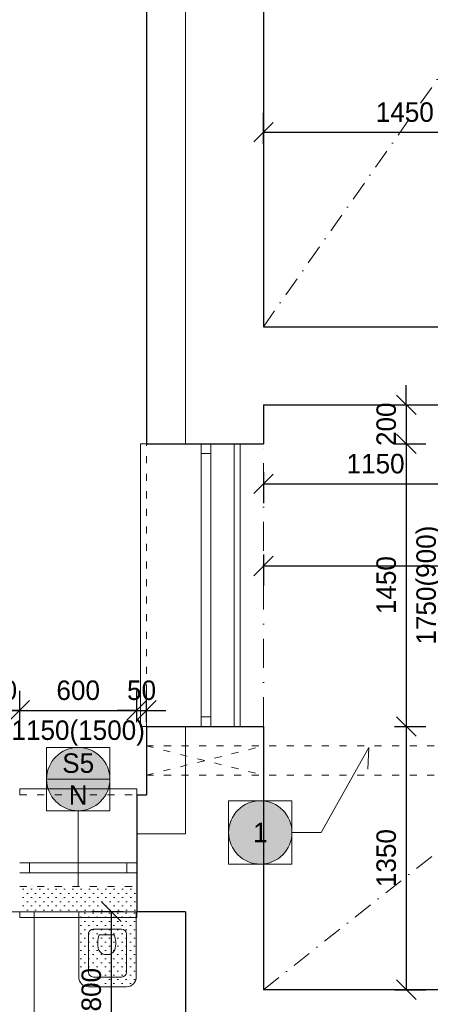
# Model space of a CAD drawing. Header units: millimetres. Extents: x -65956 to 5894746, y -14679 to 163521.
# Tile 7 of 89: x -61706 to -59600, y -412 to 4638. Entities that reach past the tile are written whole.
import ezdxf

# ---------------------------------------------------------------- set-up
doc = ezdxf.new("R2010")
doc.units = ezdxf.units.MM
doc.linetypes.add('ACAD_ISO03W100', pattern=[30, 12, -18])
doc.linetypes.add('ČERCHOVANÁ', pattern=[1, 0.5, -0.25, 0, -0.25])
doc.layers.get('0').update_dxf_attribs({"lineweight": 5})
doc.layers.get('Defpoints').update_dxf_attribs({"color": 2, "lineweight": 30})
doc.layers.add('- pomocna', color=232, linetype='Continuous', lineweight=0, plot=False)
for name, color, linetype, lineweight in [('- popis', 7, 'Continuous', 0), ('- zariadenie', 30, 'Continuous', 0), ('Bodko ciarkovana T', 200, 'ČERCHOVANÁ', 0), ('H stavba', 82, 'Continuous', 30), ('KOTY', 51, 'Continuous', 5), ('otvor', 163, 'Continuous', 5), ('RE-nove', 10, 'Continuous', 0), ('Tbč stavba', 4, 'ČERCHOVANÁ', 0), ('Tč stavba', 7, 'ACAD_ISO03W100', 5), ('VT kóty', 51, 'Continuous', 5), ('VT sanita', 210, 'Continuous', 5)]:
    doc.layers.add(name, color=color, linetype=linetype, lineweight=lineweight)
doc.styles.add('1-100_te_2mm_200', font='technic_.ttf', dxfattribs={"height": 200})
doc.styles.add('1-20_ce_5mm_100', font='GOTHIC.TTF', dxfattribs={"height": 100})
doc.styles.add('1-50_ce_2mm_100', font='GOTHIC.TTF', dxfattribs={"height": 100})
doc.dimstyles.new('technic_1-100', dxfattribs={"dimtxt": 200, "dimasz": 240, "dimexe": 300, "dimexo": 200, "dimgap": 100, "dimtad": 1, "dimdec": 1, "dimrnd": 0.5, "dimtxsty": '1-100_te_2mm_200', "dimblk": 'OBLIQUE', "dimcen": 2.5, "dimclrd": 256, "dimclrt": 256, "dimadec": 0, "dimazin": 0, "dimtfac": 1, "dimtdec": 1, "dimtix": 1, "dimtmove": 1, "dimatfit": 3, "dimldrblk": 'OBLIQUE', "dimfxl": 400, "dimfxlon": 1, "dimarcsym": 0})

# ---------------------------------------------------------------- blocks, each defined once
blk = doc.blocks.new('_Oblique')
at = {"color": 0, "linetype": 'ByBlock', "lineweight": -2}
blk.add_line((-0.5, -0.5), (0.5, 0.5), dxfattribs=at)
blk = doc.blocks.new('*D598')
at = {"layer": 'Defpoints', "color": 0, "transparency": 16777216}
for p in [(-59006, 4061.1), (-60456, 3063.3), (-59006, 3063.3)]:
    blk.add_point(p, dxfattribs=at)
at = {"layer": 'KOTY', "color": 0, "lineweight": -2, "transparency": 16777216}
for p, q in [((-60456, 4001.1), (-60456, 4161.1)), ((-59006, 4001.1), (-59006, 4161.1))]:
    blk.add_line(p, q, dxfattribs=at)
at = {"layer": 'KOTY', "lineweight": -2, "transparency": 16777216}
blk.add_line((-60456, 4061.1), (-59006, 4061.1), dxfattribs=at)
at = {"layer": 'KOTY', "lineweight": -2, "transparency": 16777216, "xscale": 100, "yscale": 100, "zscale": 100, "rotation": 180}
blk.add_blockref('_Oblique', (-60456, 4061.1), dxfattribs=at)
at = {"layer": 'KOTY', "lineweight": -2, "transparency": 16777216, "xscale": 100, "yscale": 100, "zscale": 100}
blk.add_blockref('_Oblique', (-59006, 4061.1), dxfattribs=at)
at = {"layer": 'KOTY', "transparency": 16777216, "insert": (-59731, 4163.6), "char_height": 100, "attachment_point": 5, "style": '1-20_ce_5mm_100'}
blk.add_mtext('1450', dxfattribs=at)
blk = doc.blocks.new('*D607')
at = {"layer": 'Defpoints', "color": 0, "transparency": 16777216}
for p in [(-60456, 2663.3), (-55436, 2663.3), (-60456, 1836.1)]:
    blk.add_point(p, dxfattribs=at)
at = {"layer": 'KOTY', "color": 0, "lineweight": -2, "transparency": 16777216}
for p, q in [((-60456, 1896.1), (-60456, 1736.1)), ((-55436, 1896.1), (-55436, 1736.1))]:
    blk.add_line(p, q, dxfattribs=at)
at = {"layer": 'KOTY', "lineweight": -2, "transparency": 16777216}
blk.add_line((-55436, 1836.1), (-60456, 1836.1), dxfattribs=at)
at = {"layer": 'KOTY', "lineweight": -2, "transparency": 16777216, "xscale": 100, "yscale": 100, "zscale": 100, "rotation": 180}
blk.add_blockref('_Oblique', (-60456, 1836.1), dxfattribs=at)
at = {"layer": 'KOTY', "lineweight": -2, "transparency": 16777216, "xscale": 100, "yscale": 100, "zscale": 100}
blk.add_blockref('_Oblique', (-55436, 1836.1), dxfattribs=at)
at = {"layer": 'KOTY', "transparency": 16777216, "insert": (-57946, 1938.6), "char_height": 100, "attachment_point": 5, "style": '1-20_ce_5mm_100'}
blk.add_mtext('5020', dxfattribs=at)
blk = doc.blocks.new('*D609')
at = {"layer": 'Defpoints', "color": 0, "transparency": 16777216}
for p in [(-60456, 2663.3), (-60456, 2463.3), (-59723.5, 2463.3)]:
    blk.add_point(p, dxfattribs=at)
at = {"layer": 'KOTY', "lineweight": -2, "transparency": 16777216}
for p, q in [((-59723.5, 2663.3), (-59723.5, 2763.3)), ((-59723.5, 2663.3), (-59723.5, 2463.3)), ((-59723.5, 2463.3), (-59723.5, 2363.3))]:
    blk.add_line(p, q, dxfattribs=at)
at = {"layer": 'KOTY', "color": 0, "lineweight": -2, "transparency": 16777216}
for p, q in [((-59783.5, 2663.3), (-59623.5, 2663.3)), ((-59783.5, 2463.3), (-59623.5, 2463.3))]:
    blk.add_line(p, q, dxfattribs=at)
at = {"layer": 'KOTY', "lineweight": -2, "transparency": 16777216, "xscale": 100, "yscale": 100, "zscale": 100}
for p, rotation in [((-59723.5, 2663.3), 270), ((-59723.5, 2463.3), 90)]:
    blk.add_blockref('_Oblique', p, dxfattribs=dict(at, rotation=rotation))
at = {"layer": 'KOTY', "transparency": 16777216, "insert": (-59826, 2563.3), "char_height": 100, "attachment_point": 5, "rotation": 90, "style": '1-20_ce_5mm_100'}
blk.add_mtext('200', dxfattribs=at)
blk = doc.blocks.new('*D610')
at = {"layer": 'Defpoints', "color": 0, "transparency": 16777216}
for p in [(-60456, 2463.3), (-60456, 1013.3), (-59723.5, 1013.3)]:
    blk.add_point(p, dxfattribs=at)
at = {"layer": 'KOTY', "color": 0, "lineweight": -2, "transparency": 16777216}
for p, q in [((-59783.5, 2463.3), (-59623.5, 2463.3)), ((-59783.5, 1013.3), (-59623.5, 1013.3))]:
    blk.add_line(p, q, dxfattribs=at)
at = {"layer": 'KOTY', "lineweight": -2, "transparency": 16777216}
blk.add_line((-59723.5, 2463.3), (-59723.5, 1013.3), dxfattribs=at)
at = {"layer": 'KOTY', "lineweight": -2, "transparency": 16777216, "xscale": 100, "yscale": 100, "zscale": 100}
for p, rotation in [((-59723.5, 2463.3), 90), ((-59723.5, 1013.3), 270)]:
    blk.add_blockref('_Oblique', p, dxfattribs=dict(at, rotation=rotation))
at = {"layer": 'KOTY', "transparency": 16777216, "char_height": 100, "attachment_point": 5, "rotation": 90, "style": '1-20_ce_5mm_100'}
for s, insert in [('1750(900)', (-59606.8, 1738.3)), ('1450', (-59826, 1738.3))]:
    blk.add_mtext(s, dxfattribs=dict(at, insert=insert))
blk = doc.blocks.new('*D611')
at = {"layer": 'Defpoints', "color": 0, "transparency": 16777216}
for p in [(-60456, 1013.3), (-60456, -336.7), (-59723.5, -336.7)]:
    blk.add_point(p, dxfattribs=at)
at = {"layer": 'KOTY', "color": 0, "lineweight": -2, "transparency": 16777216}
for p, q in [((-59783.5, 1013.3), (-59623.5, 1013.3)), ((-59783.5, -336.7), (-59623.5, -336.7))]:
    blk.add_line(p, q, dxfattribs=at)
at = {"layer": 'KOTY', "lineweight": -2, "transparency": 16777216}
blk.add_line((-59723.5, 1013.3), (-59723.5, -336.7), dxfattribs=at)
at = {"layer": 'KOTY', "lineweight": -2, "transparency": 16777216, "xscale": 100, "yscale": 100, "zscale": 100}
for p, rotation in [((-59723.5, 1013.3), 90), ((-59723.5, -336.7), 270)]:
    blk.add_blockref('_Oblique', p, dxfattribs=dict(at, rotation=rotation))
at = {"layer": 'KOTY', "transparency": 16777216, "insert": (-59826, 338.3), "char_height": 100, "attachment_point": 5, "rotation": 90, "style": '1-20_ce_5mm_100'}
blk.add_mtext('1350', dxfattribs=at)
blk = doc.blocks.new('*D681')
at = {"layer": 'Defpoints', "color": 0, "transparency": 16777216}
for p in [(-60456, 2663.3), (-59306, 2663.3), (-59306, 2258.1)]:
    blk.add_point(p, dxfattribs=at)
at = {"layer": 'KOTY', "color": 0, "lineweight": -2, "transparency": 16777216}
for p, q in [((-60456, 2318.1), (-60456, 2158.1)), ((-59306, 2318.1), (-59306, 2158.1))]:
    blk.add_line(p, q, dxfattribs=at)
at = {"layer": 'KOTY', "lineweight": -2, "transparency": 16777216}
blk.add_line((-60456, 2258.1), (-59306, 2258.1), dxfattribs=at)
at = {"layer": 'KOTY', "lineweight": -2, "transparency": 16777216, "xscale": 100, "yscale": 100, "zscale": 100, "rotation": 180}
blk.add_blockref('_Oblique', (-60456, 2258.1), dxfattribs=at)
at = {"layer": 'KOTY', "lineweight": -2, "transparency": 16777216, "xscale": 100, "yscale": 100, "zscale": 100}
blk.add_blockref('_Oblique', (-59306, 2258.1), dxfattribs=at)
at = {"layer": 'KOTY', "transparency": 16777216, "insert": (-59881, 2360.7), "char_height": 100, "attachment_point": 5, "style": '1-20_ce_5mm_100'}
blk.add_mtext('1150', dxfattribs=at)
blk = doc.blocks.new('*D706')
at = {"layer": 'Defpoints', "color": 0, "transparency": 16777216}
for p in [(-62768, 63.3), (-60856, 63.3), (-63156, -2836.7)]:
    blk.add_point(p, dxfattribs=at)
at = {"layer": 'KOTY', "color": 0, "lineweight": -2, "transparency": 16777216}
for p, q in [((-62708, 63.3), (-62868, 63.3)), ((-62828, -2836.7), (-62668, -2836.7))]:
    blk.add_line(p, q, dxfattribs=at)
at = {"layer": 'KOTY', "lineweight": -2, "transparency": 16777216}
blk.add_line((-62768, -2836.7), (-62768, 63.3), dxfattribs=at)
at = {"layer": 'KOTY', "lineweight": -2, "transparency": 16777216, "xscale": 100, "yscale": 100, "zscale": 100}
for p, rotation in [((-62768, 63.3), 90), ((-62768, -2836.7), 270)]:
    blk.add_blockref('_Oblique', p, dxfattribs=dict(at, rotation=rotation))
at = {"layer": 'KOTY', "transparency": 16777216, "insert": (-62870.6, -1386.7), "char_height": 100, "attachment_point": 5, "rotation": 90, "style": '1-20_ce_5mm_100'}
blk.add_mtext('2900', dxfattribs=at)
blk = doc.blocks.new('*D744')
at = {"layer": 'Defpoints', "color": 0, "transparency": 16777216}
for p in [(-61706, 1096), (-61956, 63.3), (-61706, 63.3)]:
    blk.add_point(p, dxfattribs=at)
at = {"layer": 'KOTY', "color": 0, "lineweight": -2, "transparency": 16777216}
for p, q in [((-61956, 1036), (-61956, 1196)), ((-61706, 1036), (-61706, 1196))]:
    blk.add_line(p, q, dxfattribs=at)
at = {"layer": 'KOTY', "lineweight": -2, "transparency": 16777216}
for p, q in [((-61956, 1096), (-62056, 1096)), ((-61956, 1096), (-61706, 1096)), ((-61706, 1096), (-61606, 1096))]:
    blk.add_line(p, q, dxfattribs=at)
at = {"layer": 'KOTY', "lineweight": -2, "transparency": 16777216, "xscale": 100, "yscale": 100, "zscale": 100}
blk.add_blockref('_Oblique', (-61956, 1096), dxfattribs=at)
at = {"layer": 'KOTY', "lineweight": -2, "transparency": 16777216, "xscale": 100, "yscale": 100, "zscale": 100, "rotation": 180}
blk.add_blockref('_Oblique', (-61706, 1096), dxfattribs=at)
at = {"layer": 'KOTY', "transparency": 16777216, "insert": (-61831, 1198.5), "char_height": 100, "attachment_point": 5, "style": '1-20_ce_5mm_100'}
blk.add_mtext('250', dxfattribs=at)
blk = doc.blocks.new('*D745')
at = {"layer": 'Defpoints', "color": 0, "transparency": 16777216}
for p in [(-61106, 1096), (-61706, 63.3), (-61106, 63.3)]:
    blk.add_point(p, dxfattribs=at)
at = {"layer": 'KOTY', "color": 0, "lineweight": -2, "transparency": 16777216}
for p, q in [((-61706, 1036), (-61706, 1196)), ((-61106, 1036), (-61106, 1196))]:
    blk.add_line(p, q, dxfattribs=at)
at = {"layer": 'KOTY', "lineweight": -2, "transparency": 16777216}
for p, q in [((-61706, 1096), (-61806, 1096)), ((-61706, 1096), (-61106, 1096)), ((-61106, 1096), (-61006, 1096))]:
    blk.add_line(p, q, dxfattribs=at)
at = {"layer": 'KOTY', "lineweight": -2, "transparency": 16777216, "xscale": 100, "yscale": 100, "zscale": 100}
blk.add_blockref('_Oblique', (-61706, 1096), dxfattribs=at)
at = {"layer": 'KOTY', "lineweight": -2, "transparency": 16777216, "xscale": 100, "yscale": 100, "zscale": 100, "rotation": 180}
blk.add_blockref('_Oblique', (-61106, 1096), dxfattribs=at)
at = {"layer": 'KOTY', "transparency": 16777216, "char_height": 100, "attachment_point": 5, "style": '1-20_ce_5mm_100'}
for s, insert in [('600', (-61406, 1198.5)), ('1150(1500)', (-61406, 979.3))]:
    blk.add_mtext(s, dxfattribs=dict(at, insert=insert))
blk = doc.blocks.new('*D746')
at = {"layer": 'Defpoints', "color": 0, "transparency": 16777216}
for p in [(-61056, 1096), (-61056, 663.3), (-61106, 63.3)]:
    blk.add_point(p, dxfattribs=at)
at = {"layer": 'KOTY', "color": 0, "lineweight": -2, "transparency": 16777216}
for p, q in [((-61106, 1036), (-61106, 1196)), ((-61056, 1036), (-61056, 1196))]:
    blk.add_line(p, q, dxfattribs=at)
at = {"layer": 'KOTY', "lineweight": -2, "transparency": 16777216}
for p, q in [((-61106, 1096), (-61206, 1096)), ((-61106, 1096), (-61056, 1096)), ((-61056, 1096), (-60956, 1096))]:
    blk.add_line(p, q, dxfattribs=at)
at = {"layer": 'KOTY', "lineweight": -2, "transparency": 16777216, "xscale": 100, "yscale": 100, "zscale": 100}
blk.add_blockref('_Oblique', (-61106, 1096), dxfattribs=at)
at = {"layer": 'KOTY', "lineweight": -2, "transparency": 16777216, "xscale": 100, "yscale": 100, "zscale": 100, "rotation": 180}
blk.add_blockref('_Oblique', (-61056, 1096), dxfattribs=at)
at = {"layer": 'KOTY', "transparency": 16777216, "insert": (-61081, 1198.5), "char_height": 100, "attachment_point": 5, "style": '1-20_ce_5mm_100'}
blk.add_mtext('50', dxfattribs=at)
blk = doc.blocks.new('fdgfdsgdfs')
at = {"layer": '- zariadenie'}
for p, q in [((1096714.8, -605249), (1096519.8, -605249)), ((1096469.8, -605299), (1096469.8, -605634.1)), ((1096519.8, -605324), (1096519.8, -605519.1)), ((1096689.8, -605299), (1096544.8, -605299)), ((1096714.8, -605519.1), (1096714.8, -605324)), ((1096764.8, -605634.1), (1096764.8, -605299)), ((1096620.8, -605515), (1096582.2, -605515)), ((1096620.8, -605515), (1096659.5, -605515)), ((1096689.8, -605544.1), (1096544.8, -605544.1)), ((1096469.8, -605634.1), (1096764.8, -605634.1))]:
    blk.add_line(p, q, dxfattribs=at)
for centre, radius, start, end in [((1096519.8, -605299), 50, 90, 180), ((1096714.8, -605299), 50, 0, 90), ((1096544.8, -605324), 25, 90, 180), ((1096689.8, -605324), 25, 0, 90), ((1096617.4, -605455.8), 41.5, 84.2198, 156.4961), ((1096624.3, -605455.8), 41.5, 23.5039, 95.7802), ((1096700.5, -605472.5), 125.7, 164.6539, 199.755), ((1096541.2, -605472.5), 125.7, 340.245, 15.346), ((1096544.8, -605519.1), 25, 180, 270), ((1096689.8, -605519.1), 25, 270, 0)]:
    blk.add_arc(centre, radius, start, end, dxfattribs=at)
blk = doc.blocks.new('*D760')
at = {"layer": 'Defpoints', "color": 0, "transparency": 16777216}
for p in [(-61235.9, 63.3), (-60856, 63.3), (-60856, -736.7)]:
    blk.add_point(p, dxfattribs=at)
at = {"layer": 'KOTY', "color": 0, "lineweight": -2, "transparency": 16777216}
for p, q in [((-61175.9, 63.3), (-61335.9, 63.3)), ((-61175.9, -736.7), (-61335.9, -736.7))]:
    blk.add_line(p, q, dxfattribs=at)
at = {"layer": 'KOTY', "lineweight": -2, "transparency": 16777216}
blk.add_line((-61235.9, -736.7), (-61235.9, 63.3), dxfattribs=at)
at = {"layer": 'KOTY', "lineweight": -2, "transparency": 16777216, "xscale": 100, "yscale": 100, "zscale": 100}
for p, rotation in [((-61235.9, 63.3), 90), ((-61235.9, -736.7), 270)]:
    blk.add_blockref('_Oblique', p, dxfattribs=dict(at, rotation=rotation))
at = {"layer": 'KOTY', "transparency": 16777216, "insert": (-61338.5, -336.7), "char_height": 100, "attachment_point": 5, "rotation": 90, "style": '1-20_ce_5mm_100'}
blk.add_mtext('800', dxfattribs=at)
blk = doc.blocks.new('*T795')
at = {"layer": 'Defpoints', "color": 8, "linetype": 'ByBlock', "lineweight": 0, "transparency": 16777216}
for p, q in [((0, 0), (324.9, 0)), ((0, 0), (0, -324.9)), ((324.9, 0), (324.9, -324.9)), ((0, -162.5), (324.9, -162.5)), ((0, -324.9), (324.9, -324.9))]:
    blk.add_line(p, q, dxfattribs=at)
at = {"layer": 'VT kóty', "color": 0, "transparency": 16777216, "char_height": 100, "width": 320.944, "attachment_point": 5, "style": '1-50_ce_2mm_100'}
for s, insert in [('S5', (162.5, -81.2)), ('N', (162.5, -243.7))]:
    blk.add_mtext(s, dxfattribs=dict(at, insert=insert))
blk = doc.blocks.new('*T834')
at = {"layer": 'Defpoints', "color": 8, "linetype": 'ByBlock', "lineweight": 0, "transparency": 16777216}
for p, q in [((0, 0), (324.9, 0)), ((0, 0), (0, -324.9)), ((324.9, 0), (324.9, -324.9)), ((0, -324.9), (324.9, -324.9))]:
    blk.add_line(p, q, dxfattribs=at)
at = {"layer": '- popis', "color": 0, "transparency": 16777216, "insert": (162.5, -162.5), "char_height": 100, "width": 320.944, "attachment_point": 5, "style": '1-50_ce_2mm_100'}
blk.add_mtext('1', dxfattribs=at)

msp = doc.modelspace()

# ---------------------------------------------------------------- hatches: boundary and pattern name
at = {"layer": 'RE-nove'}
for points in [[(-61568.48, 743.31, 1), (-61243.53, 743.31, 1)], [(-60309.63, 469.7, 1), (-60634.58, 469.7, 1)]]:
    msp.add_hatch(color=256, dxfattribs=at).paths.add_polyline_path(points)
h = msp.add_hatch(dxfattribs=at)
h.set_pattern_fill('OMITKA', color=256, scale=30, angle=-180)
h.set_pattern_definition([(225, (0, -10810.44), (21.213203, -21.213203), [0, -30])])
h.paths.add_polyline_path([(-61106.01, 193.33), (-61706.01, 193.33), (-61706.01, 63.33), (-61106.01, 63.33)])
h = msp.add_hatch(dxfattribs=at)
h.set_pattern_fill('OMITKA', color=256, scale=30, angle=-180)
h.set_pattern_definition([(225, (4176.87, -12799.534), (21.213203, -21.213203), [0, -30])])
h.paths.add_polyline_path([(-61108.51, 63.33), (-61403.51, 63.33), (-61403.51, -271.79, 0.4142136), (-61353.51, -321.79), (-61158.51, -321.79, 0.4142136), (-61108.51, -271.79)])

# ---------------------------------------------------------------- linework, layer by layer
at = {"layer": '- pomocna'}
for points in [[(-60456.01, 3063.33), (-50456.01, 3063.33), (-50456.01, 9363.33), (-52406.01, 9363.33), (-52406.01, 9513.33), (-53856.01, 9513.33), (-53856.01, 9363.33), (-54806.01, 9363.33), (-54806.01, 9513.33), (-56256.01, 9513.33), (-56256.01, 9363.33), (-57206.01, 9363.33), (-57206.01, 9513.33), (-58656.01, 9513.33), (-58656.01, 9363.33), (-60456.01, 9363.33), (-60456.01, 3063.33)], [(-60456.01, -336.67), (-57186.01, -336.67), (-57186.01, 1213.33), (-55437.29, 1213.33), (-55436.01, 2663.33), (-56706.01, 2663.33), (-56706.01, 2963.33), (-59306.01, 2963.33), (-59306.01, 2663.33), (-60456.01, 2663.33), (-60456.01, 2463.33), (-60606.01, 2463.33), (-60606.01, 1013.33), (-60456.01, 1013.33), (-60456.01, -336.67)], [(-63306.01, -2836.67), (-58506.01, -2836.67), (-58506.01, -1636.67), (-59306.01, -1636.67), (-59306.01, -1536.67), (-58506.01, -1536.67), (-58506.01, -736.67), (-60798.91, -736.67), (-60856.01, -736.67), (-60856.01, 63.33), (-63156.01, 63.33), (-63156.01, -1386.67), (-63306.01, -1386.67), (-63306.01, -2836.67)]]:
    msp.add_lwpolyline(points, dxfattribs=at)
at = {"layer": '- zariadenie'}
msp.add_line((-61631.01, 63.33), (-61631.01, -536.67), dxfattribs=at)
at = {"linetype": 'Continuous'}
for p, q in [((-60856.01, 9763.33), (-60856.01, 2463.33)), ((-60856.01, 1013.33), (-60856.01, 463.33)), ((-61106.01, 463.33), (-60856.01, 463.33))]:
    msp.add_line(p, q, dxfattribs=at)
at = {"layer": 'Bodko ciarkovana T', "ltscale": 200}
for p, q in [((-60456.01, 3063.33), (-57753.58, 6909.48)), ((-60456.01, -336.67), (-58829.58, 951.06))]:
    msp.add_line(p, q, dxfattribs=at)
at = {"layer": 'H stavba'}
for p, q in [((-61056.01, 9963.33), (-61056.01, 2463.33)), ((-60456.01, 9363.33), (-60456.01, 3063.33)), ((-60456.01, 3063.33), (-59006.01, 3063.33)), ((-60456.01, 2663.33), (-59306.01, 2663.33)), ((-60456.01, 2663.33), (-60456.01, 2463.33)), ((-61056.01, 2463.33), (-60456.01, 2463.33)), ((-61056.01, 1013.33), (-61056.01, 663.33)), ((-61056.01, 1013.33), (-60456.01, 1013.33)), ((-60456.01, 1013.33), (-60456.01, -336.67)), ((-61106.01, 663.33), (-61056.01, 663.33)), ((-61106.01, 663.33), (-61106.01, 63.33)), ((-60856.01, 63.33), (-61106.01, 63.33)), ((-60856.01, 63.33), (-60856.01, -736.67)), ((-57186.01, -336.67), (-60456.01, -336.67))]:
    msp.add_line(p, q, dxfattribs=at)
at = {"layer": 'otvor'}
for p, q in [((-60776.01, 2463.33), (-60776.01, 1013.33)), ((-60726.01, 2463.33), (-60726.01, 1013.33)), ((-60576.01, 1013.33), (-60576.01, 2463.33)), ((-60776.01, 2413.33), (-60726.01, 2413.33)), ((-60776.01, 1063.33), (-60726.01, 1063.33)), ((-61106.01, 313.33), (-61706.01, 313.33)), ((-61656.01, 313.33), (-61656.01, 263.33)), ((-61156.01, 313.33), (-61156.01, 263.33)), ((-61106.01, 263.33), (-61706.01, 263.33))]:
    msp.add_line(p, q, dxfattribs=at)
for points in [[(-61056.01, 1013.33), (-61086.01, 1013.33), (-61086.01, 2463.33), (-61056.01, 2463.33)], [(-61706.01, 663.33), (-61706.01, 693.33), (-61106.01, 693.33), (-61106.01, 663.33)], [(-61706.01, 63.33), (-61706.01, 33.33), (-61106.01, 33.33), (-61106.01, 63.33)]]:
    msp.add_lwpolyline(points, dxfattribs=at)
at = {"layer": 'Tbč stavba', "ltscale": 300}
msp.add_line((-60456.01, 1013.33), (-60456.01, 2463.33), dxfattribs=at)
at = {"layer": 'Tč stavba', "ltscale": 3}
for p, q in [((-61056.01, 1013.33), (-61056.01, 2463.33)), ((-60606.01, 1013.33), (-60606.01, 2463.33)), ((-61056.01, 913.33), (-57036.01, 913.33)), ((-61056.01, 763.33), (-60456.01, 913.33)), ((-61056.01, 913.33), (-60456.01, 763.33)), ((-61056.01, 763.33), (-57036.01, 763.33)), ((-61706.01, 663.33), (-61106.01, 663.33)), ((-61706.01, 193.33), (-61106.01, 193.33)), ((-61706.01, 63.33), (-61106.01, 63.33))]:
    msp.add_line(p, q, dxfattribs=at)
at = {"layer": 'VT sanita'}
msp.add_line((-61406.01, 193.33), (-61406.01, 580.83), dxfattribs=at)
msp.add_lwpolyline([(-60309.63, 469.7), (-60159.63, 469.7), (-59915.53, 906.07), (-59920.72, 794.38)], dxfattribs=at)
for centre in [(-61406.01, 743.31), (-60472.1, 469.7)]:
    msp.add_circle(centre, 162.47, dxfattribs=at)

# ---------------------------------------------------------------- block references
for name, p in [('*T795', (-61568.48, 905.78)), ('*T834', (-60634.58, 632.17))]:
    msp.add_blockref(name, p)
at = {"layer": 'H stavba', "rotation": 180}
msp.add_blockref('fdgfdsgdfs', (1035361.32, -605570.76), dxfattribs=at)

# ---------------------------------------------------------------- dimensions: what is measured, and where the dimension line sits
at = {"layer": 'KOTY'}
for base, p1, p2, picture, middle in [((-59006.01, 4061.12), (-60456.01, 3063.33), (-59006.01, 3063.33), '*D598', (-59731.01, 4163.64)), ((-60456.01, 1836.12), (-55436.01, 2663.33), (-60456.01, 2663.33), '*D607', (-57946.01, 1938.63)), ((-59306.01, 2258.14), (-60456.01, 2663.33), (-59306.01, 2663.33), '*D681', (-59881.01, 2360.65)), ((-61706.01, 1095.99), (-61956.01, 63.33), (-61706.01, 63.33), '*D744', (-61831.01, 1198.5)), ((-61056.01, 1095.99), (-61106.01, 63.33), (-61056.01, 663.33), '*D746', (-61081.01, 1198.5))]:
    dim = msp.add_linear_dim(base=base, p1=p1, p2=p2, dimstyle='technic_1-100', override={"dimtxt": 100, "dimasz": 100, "dimexe": 100, "dimgap": 50, "dimtxsty": '1-20_ce_5mm_100', "dimfxl": 60}, dxfattribs=at)
    dim.commit()
    dim.dimension.update_dxf_attribs({"geometry": picture, "text_midpoint": middle})
for base, p1, p2, picture, middle in [((-59723.49, 2463.33), (-60456.01, 2663.33), (-60456.01, 2463.33), '*D609', (-59826, 2563.33)), ((-59723.49, -336.67), (-60456.01, 1013.33), (-60456.01, -336.67), '*D611', (-59826, 338.33)), ((-62768.05, 63.33), (-63156.01, -2836.67), (-60856.01, 63.33), '*D706', (-62870.56, -1386.67)), ((-61235.94, 63.33), (-60856.01, -736.67), (-60856.01, 63.33), '*D760', (-61338.45, -336.67))]:
    dim = msp.add_linear_dim(base=base, p1=p1, p2=p2, angle=90, dimstyle='technic_1-100', override={"dimtxt": 100, "dimasz": 100, "dimexe": 100, "dimgap": 50, "dimtxsty": '1-20_ce_5mm_100', "dimfxl": 60}, dxfattribs=at)
    dim.commit()
    dim.dimension.update_dxf_attribs({"geometry": picture, "text_midpoint": middle})
dim = msp.add_linear_dim(base=(-59723.49, 1013.33), p1=(-60456.01, 2463.33), p2=(-60456.01, 1013.33), angle=90, text='<>\\X 1750(900)', dimstyle='technic_1-100', override={"dimtxt": 100, "dimasz": 100, "dimexe": 100, "dimgap": 50, "dimtxsty": '1-20_ce_5mm_100', "dimfxl": 60}, dxfattribs=at)
dim.commit()
dim.dimension.update_dxf_attribs({"geometry": '*D610', "text_midpoint": (-59723.49, 1738.33)})
dim = msp.add_linear_dim(base=(-61106.01, 1095.99), p1=(-61706.01, 63.33), p2=(-61106.01, 63.33), text='<>\\X 1150(1500)', dimstyle='technic_1-100', override={"dimtxt": 100, "dimasz": 100, "dimexe": 100, "dimgap": 50, "dimtxsty": '1-20_ce_5mm_100', "dimfxl": 60}, dxfattribs=at)
dim.commit()
dim.dimension.update_dxf_attribs({"geometry": '*D745', "text_midpoint": (-61406.01, 1095.99)})

doc.saveas('drawing.dxf')
